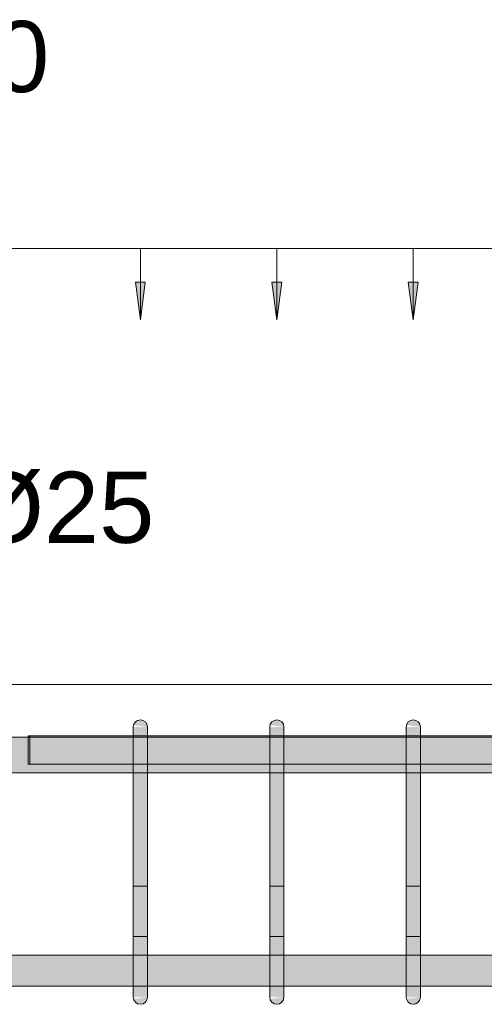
# Model space of a CAD drawing. Header units: millimetres. Extents: x 4307 to 42792, y 1610 to 10025.
# Tile 133 of 256: x 19467 to 19794, y 8695 to 9387. Entities that reach past the tile are written whole.
import ezdxf

# ---------------------------------------------------------------- set-up
doc = ezdxf.new("R2010")
doc.units = ezdxf.units.MM
for name, color, linetype, lineweight in [('A-ANNO-DIMS', 211, 'Continuous', 5), ('A-ANNO-DIMS-25', 211, 'Continuous', 5), ('S-BEAM', 12, 'Continuous', 9), ('S-RBAR', 171, 'Continuous', 5), ('S-RBAR-IDEN', 171, 'Continuous', 5)]:
    doc.layers.add(name, color=color, linetype=linetype, lineweight=lineweight)
doc.styles.add('Arial', font='arial.ttf', dxfattribs={"height": 50})
doc.styles.add('Arial_1', font='arial.ttf', dxfattribs={"height": 62.5})
doc.dimstyles.new('Výztuž_kusy__řezy_', dxfattribs={"dimscale": 304.8, "dimtxt": 0.18, "dimasz": 0, "dimexe": 0, "dimexo": 0.0625, "dimgap": 0.082021, "dimtad": 1, "dimdec": 0, "dimzin": 0, "dimdsep": 46, "dimtxsty": 'Arial_1', "dimblk1": 'NONE', "dimblk2": 'NONE', "dimsah": 1, "dimcen": 0.09, "dimazin": 0, "dimtfac": 1, "dimtdec": 4, "dimtix": 1, "dimtmove": 0, "dimatfit": 3, "dimfxl": 0.164042, "dimfxlon": 1, "dimtvp": 1, "dimtfill": 1, "dimtolj": 1, "dimtzin": 0, "dimarcsym": 2})

# ---------------------------------------------------------------- blocks, each defined once
blk = doc.blocks.new('DIMBLOCK143-V1')
at = {"layer": 'A-ANNO-DIMS-25'}
for points in [[(19455.94, 9176.43), (19459.4, 9202.72), (19452.48, 9202.72)], [(19551.95, 9176.43), (19555.41, 9202.72), (19548.49, 9202.72)]]:
    blk.add_hatch(color=256, dxfattribs=at).paths.add_polyline_path(points)
for p, q in [((19455.94, 9226.43), (19551.95, 9226.43)), ((19455.94, 9226.43), (19455.94, 9226.43)), ((19455.94, 9226.43), (19455.94, 9176.43)), ((19551.95, 9226.43), (19551.95, 9226.43)), ((19551.95, 9226.43), (19551.95, 9176.43)), ((19459.4, 9202.72), (19452.48, 9202.72)), ((19452.48, 9202.72), (19455.94, 9176.43)), ((19455.94, 9176.43), (19459.4, 9202.72)), ((19555.41, 9202.72), (19548.49, 9202.72)), ((19548.49, 9202.72), (19551.95, 9176.43)), ((19551.95, 9176.43), (19555.41, 9202.72))]:
    blk.add_line(p, q, dxfattribs=at)
blk = doc.blocks.new('_None')
blk = doc.blocks.new('DIMBLOCK144-V1')
at = {"layer": 'A-ANNO-DIMS-25'}
for points in [[(19551.95, 9176.43), (19555.41, 9202.72), (19548.49, 9202.72)], [(19647.97, 9176.43), (19651.43, 9202.72), (19644.51, 9202.72)]]:
    blk.add_hatch(color=256, dxfattribs=at).paths.add_polyline_path(points)
for p, q in [((19551.95, 9226.43), (19647.97, 9226.43)), ((19551.95, 9226.43), (19551.95, 9226.43)), ((19551.95, 9226.43), (19551.95, 9176.43)), ((19647.97, 9226.43), (19647.97, 9226.43)), ((19647.97, 9226.43), (19647.97, 9176.43)), ((19555.41, 9202.72), (19548.49, 9202.72)), ((19548.49, 9202.72), (19551.95, 9176.43)), ((19551.95, 9176.43), (19555.41, 9202.72)), ((19651.43, 9202.72), (19644.51, 9202.72)), ((19644.51, 9202.72), (19647.97, 9176.43)), ((19647.97, 9176.43), (19651.43, 9202.72))]:
    blk.add_line(p, q, dxfattribs=at)
blk = doc.blocks.new('DIMBLOCK145-V1')
at = {"layer": 'A-ANNO-DIMS-25'}
for points in [[(19647.97, 9176.43), (19651.43, 9202.72), (19644.51, 9202.72)], [(19743.98, 9176.43), (19747.45, 9202.72), (19740.52, 9202.72)]]:
    blk.add_hatch(color=256, dxfattribs=at).paths.add_polyline_path(points)
for p, q in [((19647.97, 9226.43), (19743.98, 9226.43)), ((19647.97, 9226.43), (19647.97, 9226.43)), ((19647.97, 9226.43), (19647.97, 9176.43)), ((19743.98, 9226.43), (19743.98, 9226.43)), ((19743.98, 9226.43), (19743.98, 9176.43)), ((19651.43, 9202.72), (19644.51, 9202.72)), ((19644.51, 9202.72), (19647.97, 9176.43)), ((19647.97, 9176.43), (19651.43, 9202.72)), ((19747.45, 9202.72), (19740.52, 9202.72)), ((19740.52, 9202.72), (19743.98, 9176.43)), ((19743.98, 9176.43), (19747.45, 9202.72))]:
    blk.add_line(p, q, dxfattribs=at)
blk = doc.blocks.new('DIMBLOCK146-V1')
at = {"layer": 'A-ANNO-DIMS-25'}
for points in [[(19743.98, 9176.43), (19747.45, 9202.72), (19740.52, 9202.72)], [(19840, 9176.43), (19843.46, 9202.72), (19836.54, 9202.72)]]:
    blk.add_hatch(color=256, dxfattribs=at).paths.add_polyline_path(points)
for p, q in [((19743.98, 9226.43), (19840, 9226.43)), ((19743.98, 9226.43), (19743.98, 9226.43)), ((19743.98, 9226.43), (19743.98, 9176.43)), ((19840, 9226.43), (19840, 9226.43)), ((19840, 9226.43), (19840, 9176.43)), ((19747.45, 9202.72), (19740.52, 9202.72)), ((19740.52, 9202.72), (19743.98, 9176.43)), ((19743.98, 9176.43), (19747.45, 9202.72)), ((19843.46, 9202.72), (19836.54, 9202.72)), ((19836.54, 9202.72), (19840, 9176.43)), ((19840, 9176.43), (19843.46, 9202.72))]:
    blk.add_line(p, q, dxfattribs=at)
blk = doc.blocks.new('DIMBLOCK147-V1')
at = {"layer": 'A-ANNO-DIMS-25'}
for points in [[(18591.8, 9176.43), (18595.26, 9202.72), (18588.33, 9202.72)], [(18687.81, 9176.43), (18691.27, 9202.72), (18684.35, 9202.72)], [(18783.83, 9176.43), (18787.29, 9202.72), (18780.37, 9202.72)], [(18879.84, 9176.43), (18883.3, 9202.72), (18876.38, 9202.72)], [(18975.86, 9176.43), (18979.32, 9202.72), (18972.4, 9202.72)], [(19071.87, 9176.43), (19075.34, 9202.72), (19068.41, 9202.72)], [(19167.89, 9176.43), (19171.35, 9202.72), (19164.43, 9202.72)], [(19263.91, 9176.43), (19267.37, 9202.72), (19260.44, 9202.72)], [(19359.92, 9176.43), (19363.38, 9202.72), (19356.46, 9202.72)], [(19455.94, 9176.43), (19459.4, 9202.72), (19452.48, 9202.72)], [(19551.95, 9176.43), (19555.41, 9202.72), (19548.49, 9202.72)], [(19647.97, 9176.43), (19651.43, 9202.72), (19644.51, 9202.72)], [(19743.98, 9176.43), (19747.45, 9202.72), (19740.52, 9202.72)], [(19840, 9176.43), (19843.46, 9202.72), (19836.54, 9202.72)]]:
    blk.add_hatch(color=256, dxfattribs=at).paths.add_polyline_path(points)
for p, q in [((18591.8, 9226.43), (19840, 9226.43)), ((18591.8, 9226.43), (18687.81, 9226.43)), ((18591.8, 9226.43), (18591.8, 9226.43)), ((18591.8, 9226.43), (18591.8, 9176.43)), ((18687.81, 9226.43), (18783.83, 9226.43)), ((18687.81, 9226.43), (18687.81, 9226.43)), ((18687.81, 9226.43), (18687.81, 9176.43)), ((18783.83, 9226.43), (18879.84, 9226.43)), ((18783.83, 9226.43), (18783.83, 9226.43)), ((18783.83, 9226.43), (18783.83, 9176.43)), ((18879.84, 9226.43), (18975.86, 9226.43)), ((18879.84, 9226.43), (18879.84, 9226.43)), ((18879.84, 9226.43), (18879.84, 9176.43)), ((18975.86, 9226.43), (19071.87, 9226.43)), ((18975.86, 9226.43), (18975.86, 9226.43)), ((18975.86, 9226.43), (18975.86, 9176.43)), ((19071.87, 9226.43), (19167.89, 9226.43)), ((19071.87, 9226.43), (19071.87, 9226.43)), ((19071.87, 9226.43), (19071.87, 9176.43)), ((19167.89, 9226.43), (19263.91, 9226.43)), ((19167.89, 9226.43), (19167.89, 9226.43)), ((19167.89, 9226.43), (19167.89, 9176.43)), ((19263.91, 9226.43), (19359.92, 9226.43)), ((19263.91, 9226.43), (19263.91, 9226.43)), ((19263.91, 9226.43), (19263.91, 9176.43)), ((19359.92, 9226.43), (19455.94, 9226.43)), ((19359.92, 9226.43), (19359.92, 9226.43)), ((19359.92, 9226.43), (19359.92, 9176.43)), ((19455.94, 9226.43), (19551.95, 9226.43)), ((19455.94, 9226.43), (19455.94, 9226.43)), ((19455.94, 9226.43), (19455.94, 9176.43)), ((19551.95, 9226.43), (19647.97, 9226.43)), ((19551.95, 9226.43), (19551.95, 9226.43)), ((19551.95, 9226.43), (19551.95, 9176.43)), ((19647.97, 9226.43), (19743.98, 9226.43)), ((19647.97, 9226.43), (19647.97, 9226.43)), ((19647.97, 9226.43), (19647.97, 9176.43)), ((19743.98, 9226.43), (19840, 9226.43)), ((19743.98, 9226.43), (19743.98, 9226.43)), ((19743.98, 9226.43), (19743.98, 9176.43)), ((19840, 9226.43), (19840, 9226.43)), ((19840, 9226.43), (19840, 9176.43)), ((18595.26, 9202.72), (18588.33, 9202.72)), ((18588.33, 9202.72), (18591.8, 9176.43)), ((18591.8, 9176.43), (18595.26, 9202.72)), ((18691.27, 9202.72), (18684.35, 9202.72)), ((18684.35, 9202.72), (18687.81, 9176.43)), ((18687.81, 9176.43), (18691.27, 9202.72)), ((18787.29, 9202.72), (18780.37, 9202.72)), ((18780.37, 9202.72), (18783.83, 9176.43)), ((18783.83, 9176.43), (18787.29, 9202.72)), ((18883.3, 9202.72), (18876.38, 9202.72)), ((18876.38, 9202.72), (18879.84, 9176.43)), ((18879.84, 9176.43), (18883.3, 9202.72)), ((18979.32, 9202.72), (18972.4, 9202.72)), ((18972.4, 9202.72), (18975.86, 9176.43)), ((18975.86, 9176.43), (18979.32, 9202.72)), ((19075.34, 9202.72), (19068.41, 9202.72)), ((19068.41, 9202.72), (19071.87, 9176.43)), ((19071.87, 9176.43), (19075.34, 9202.72)), ((19171.35, 9202.72), (19164.43, 9202.72)), ((19164.43, 9202.72), (19167.89, 9176.43)), ((19167.89, 9176.43), (19171.35, 9202.72)), ((19267.37, 9202.72), (19260.44, 9202.72)), ((19260.44, 9202.72), (19263.91, 9176.43)), ((19263.91, 9176.43), (19267.37, 9202.72)), ((19363.38, 9202.72), (19356.46, 9202.72)), ((19356.46, 9202.72), (19359.92, 9176.43)), ((19359.92, 9176.43), (19363.38, 9202.72)), ((19459.4, 9202.72), (19452.48, 9202.72)), ((19452.48, 9202.72), (19455.94, 9176.43)), ((19455.94, 9176.43), (19459.4, 9202.72)), ((19555.41, 9202.72), (19548.49, 9202.72)), ((19548.49, 9202.72), (19551.95, 9176.43)), ((19551.95, 9176.43), (19555.41, 9202.72)), ((19651.43, 9202.72), (19644.51, 9202.72)), ((19644.51, 9202.72), (19647.97, 9176.43)), ((19647.97, 9176.43), (19651.43, 9202.72)), ((19747.45, 9202.72), (19740.52, 9202.72)), ((19740.52, 9202.72), (19743.98, 9176.43)), ((19743.98, 9176.43), (19747.45, 9202.72)), ((19843.46, 9202.72), (19836.54, 9202.72)), ((19836.54, 9202.72), (19840, 9176.43)), ((19840, 9176.43), (19843.46, 9202.72))]:
    blk.add_line(p, q, dxfattribs=at)

msp = doc.modelspace()

# ---------------------------------------------------------------- hatches: boundary and pattern name
at = {"layer": 'S-RBAR'}
for points in [[(19556.95, 8890), (19556.78, 8891.29), (19556.28, 8892.5), (19555.49, 8893.54), (19554.45, 8894.33), (19553.25, 8894.83), (19551.95, 8895), (19550.66, 8894.83), (19549.45, 8894.33), (19548.42, 8893.54), (19547.62, 8892.5), (19547.12, 8891.29), (19556.78, 8890.02)], [(19652.97, 8890), (19652.8, 8891.29), (19652.3, 8892.5), (19651.5, 8893.54), (19650.47, 8894.33), (19649.26, 8894.83), (19647.97, 8895), (19646.67, 8894.83), (19645.47, 8894.33), (19644.43, 8893.54), (19643.64, 8892.5), (19643.14, 8891.29), (19652.8, 8890.02)], [(19748.98, 8890), (19748.81, 8891.29), (19748.31, 8892.5), (19747.52, 8893.54), (19746.48, 8894.33), (19745.28, 8894.83), (19743.98, 8895), (19742.69, 8894.83), (19741.48, 8894.33), (19740.45, 8893.54), (19739.65, 8892.5), (19739.15, 8891.29), (19748.81, 8890.02)], [(19474.05, 8882.8), (19474.05, 8883.8), (19473.05, 8883.8), (19473.05, 8882.8)], [(19556.95, 8865), (19556.95, 8890), (19546.95, 8890), (19546.95, 8865)], [(19652.97, 8865), (19652.97, 8890), (19642.97, 8890), (19642.97, 8865)], [(19748.98, 8865), (19748.98, 8890), (19738.98, 8890), (19738.98, 8865)], [(19546.95, 8725), (19556.95, 8725), (19556.95, 8865), (19546.95, 8865), (19546.95, 8825.98)], [(19642.97, 8725), (19652.97, 8725), (19652.97, 8865), (19642.97, 8865), (19642.97, 8825.98)], [(19738.98, 8725), (19748.98, 8725), (19748.98, 8865), (19738.98, 8865), (19738.98, 8825.98)], [(19551.95, 8695), (19553.25, 8695.17), (19554.45, 8695.67), (19555.49, 8696.46), (19556.28, 8697.5), (19556.78, 8698.71), (19556.78, 8699.98), (19547.12, 8698.71), (19547.62, 8697.5), (19548.42, 8696.46), (19549.45, 8695.67), (19550.66, 8695.17)], [(19647.97, 8695), (19649.26, 8695.17), (19650.47, 8695.67), (19651.5, 8696.46), (19652.3, 8697.5), (19652.8, 8698.71), (19652.8, 8699.98), (19643.14, 8698.71), (19643.64, 8697.5), (19644.43, 8696.46), (19645.47, 8695.67), (19646.67, 8695.17)], [(19743.98, 8695), (19745.28, 8695.17), (19746.48, 8695.67), (19747.52, 8696.46), (19748.31, 8697.5), (19748.81, 8698.71), (19748.81, 8699.98), (19739.15, 8698.71), (19739.65, 8697.5), (19740.45, 8696.46), (19741.48, 8695.67), (19742.69, 8695.17)]]:
    msp.add_hatch(color=7, dxfattribs=at).paths.add_polyline_path(points)
h = msp.add_hatch(color=7, dxfattribs=at)
h.paths.add_polyline_path([(19798.98, 8882.8), (19835, 8882.8), (19835, 8883.8), (19748.98, 8883.8), (19748.98, 8882.8)])
h.paths.add_polyline_path([(19556.95, 8882.8), (19642.97, 8882.8), (19642.97, 8883.8), (19556.95, 8883.8)])
h.paths.add_polyline_path([(20085, 8882.8), (20085, 8883.8), (20045, 8883.8), (20045, 8882.8), (20073.85, 8882.8)])
h.paths.add_polyline_path([(19484.85, 8882.8), (19546.95, 8882.8), (19546.95, 8883.8), (19474.05, 8883.8), (19474.05, 8882.8)])
h.paths.add_polyline_path([(20035, 8882.8), (20035, 8883.8), (19995, 8883.8), (19995, 8882.8), (20034.58, 8882.8)])
h.paths.add_polyline_path([(19652.97, 8882.8), (19738.98, 8882.8), (19738.98, 8883.8), (19652.97, 8883.8)])
h.paths.add_polyline_path([(19985, 8882.8), (19985, 8883.8), (19945, 8883.8), (19945, 8882.8), (19956.05, 8882.8)])
h.paths.add_polyline_path([(19935, 8882.8), (19935, 8883.8), (19845, 8883.8), (19845, 8882.8), (19877.51, 8882.8)])
h = msp.add_hatch(color=7, dxfattribs=at)
h.paths.add_polyline_path([(20245, 8857.8), (20285, 8857.8), (20285, 8882.8), (20245, 8882.8), (20245, 8865)])
h.paths.add_polyline_path([(17757.12, 8857.8), (17848.61, 8857.8), (17848.61, 8882.8), (17685, 8882.8), (17685, 8857.8)])
h.paths.add_polyline_path([(17858.61, 8857.8), (18037.69, 8857.8), (18037.69, 8882.8), (17858.61, 8882.8), (17858.61, 8865)])
h.paths.add_polyline_path([(22355.4, 8857.8), (22355.4, 8882.8), (22182.9, 8882.8), (22182.9, 8857.8), (22312.04, 8857.8)])
h.paths.add_polyline_path([(18047.69, 8857.8), (18226.77, 8857.8), (18226.77, 8882.8), (18047.69, 8882.8), (18047.69, 8865)])
h.paths.add_polyline_path([(18236.77, 8857.8), (18415.85, 8857.8), (18415.85, 8882.8), (18236.77, 8882.8), (18236.77, 8865)])
h.paths.add_polyline_path([(18425.85, 8857.8), (18586.8, 8857.8), (18586.8, 8882.8), (18425.85, 8882.8), (18425.85, 8865)])
h.paths.add_polyline_path([(18596.8, 8857.8), (18682.81, 8857.8), (18682.81, 8882.8), (18596.8, 8882.8), (18596.8, 8865)])
h.paths.add_polyline_path([(22172.9, 8857.8), (22172.9, 8882.8), (22000.4, 8882.8), (22000.4, 8857.8), (22154.97, 8857.8)])
h.paths.add_polyline_path([(18692.81, 8857.8), (18778.83, 8857.8), (18778.83, 8882.8), (18692.81, 8882.8), (18692.81, 8865)])
h.paths.add_polyline_path([(18788.83, 8857.8), (18874.84, 8857.8), (18874.84, 8882.8), (18788.83, 8882.8), (18788.83, 8865)])
h.paths.add_polyline_path([(18884.84, 8857.8), (18970.86, 8857.8), (18970.86, 8882.8), (18884.84, 8882.8), (18884.84, 8865)])
h.paths.add_polyline_path([(18980.86, 8857.8), (19066.87, 8857.8), (19066.87, 8882.8), (18980.86, 8882.8), (18980.86, 8865)])
h.paths.add_polyline_path([(19076.87, 8857.8), (19162.89, 8857.8), (19162.89, 8882.8), (19076.87, 8882.8), (19076.87, 8865)])
h.paths.add_polyline_path([(21990.4, 8857.8), (21990.4, 8882.8), (21817.9, 8882.8), (21817.9, 8857.8), (21919.37, 8857.8)])
h.paths.add_polyline_path([(19172.89, 8857.8), (19258.91, 8857.8), (19258.91, 8882.8), (19172.89, 8882.8), (19172.89, 8865)])
h.paths.add_polyline_path([(19268.91, 8857.8), (19354.92, 8857.8), (19354.92, 8882.8), (19268.91, 8882.8), (19268.91, 8865)])
h.paths.add_polyline_path([(19364.92, 8857.8), (19450.94, 8857.8), (19450.94, 8882.8), (19364.92, 8882.8), (19364.92, 8865)])
h.paths.add_polyline_path([(19460.94, 8857.8), (19546.95, 8857.8), (19546.95, 8882.8), (19460.94, 8882.8), (19460.94, 8865)])
h.paths.add_polyline_path([(19556.95, 8857.8), (19642.97, 8857.8), (19642.97, 8882.8), (19556.95, 8882.8), (19556.95, 8865)])
h.paths.add_polyline_path([(21807.9, 8857.8), (21807.9, 8882.8), (21658.58, 8882.8), (21658.58, 8857.8), (21762.31, 8857.8)])
h.paths.add_polyline_path([(19652.97, 8857.8), (19738.98, 8857.8), (19738.98, 8882.8), (19652.97, 8882.8), (19652.97, 8865)])
h.paths.add_polyline_path([(19748.98, 8857.8), (19835, 8857.8), (19835, 8882.8), (19748.98, 8882.8), (19748.98, 8865)])
h.paths.add_polyline_path([(19845, 8857.8), (19935, 8857.8), (19935, 8882.8), (19845, 8882.8), (19845, 8865)])
h.paths.add_polyline_path([(19945, 8857.8), (19985, 8857.8), (19985, 8882.8), (19945, 8882.8), (19945, 8865)])
h.paths.add_polyline_path([(19995, 8857.8), (20035, 8857.8), (20035, 8882.8), (19995, 8882.8), (19995, 8865)])
h.paths.add_polyline_path([(21648.58, 8857.8), (21648.58, 8882.8), (21562.63, 8882.8), (21562.63, 8857.8), (21605.24, 8857.8)])
h.paths.add_polyline_path([(20095, 8857.8), (20135, 8857.8), (20135, 8882.8), (20095, 8882.8), (20095, 8865)])
h.paths.add_polyline_path([(20045, 8857.8), (20085, 8857.8), (20085, 8882.8), (20045, 8882.8), (20045, 8865)])
h.paths.add_polyline_path([(20145, 8857.8), (20185, 8857.8), (20185, 8882.8), (20145, 8882.8), (20145, 8865)])
h.paths.add_polyline_path([(20195, 8857.8), (20235, 8857.8), (20235, 8882.8), (20195, 8882.8), (20195, 8865)])
h.paths.add_polyline_path([(21552.63, 8857.8), (21552.63, 8882.8), (21466.67, 8882.8), (21466.67, 8857.8), (21526.71, 8857.8)])
h.paths.add_polyline_path([(20345, 8857.8), (20385, 8857.8), (20385, 8882.8), (20345, 8882.8), (20345, 8865)])
h.paths.add_polyline_path([(20295, 8857.8), (20335, 8857.8), (20335, 8882.8), (20295, 8882.8), (20295, 8865)])
h.paths.add_polyline_path([(20395, 8857.8), (20435, 8857.8), (20435, 8882.8), (20395, 8882.8), (20395, 8865)])
h.paths.add_polyline_path([(21456.67, 8857.8), (21456.67, 8882.8), (21370.72, 8882.8), (21370.72, 8857.8), (21448.17, 8857.8)])
h.paths.add_polyline_path([(20495, 8857.8), (20535, 8857.8), (20535, 8882.8), (20495, 8882.8), (20495, 8865)])
h.paths.add_polyline_path([(20445, 8857.8), (20485, 8857.8), (20485, 8882.8), (20445, 8882.8), (20445, 8865)])
h.paths.add_polyline_path([(20545, 8857.8), (20585, 8857.8), (20585, 8882.8), (20545, 8882.8), (20545, 8865)])
h.paths.add_polyline_path([(20645, 8857.8), (20685, 8857.8), (20685, 8882.8), (20645, 8882.8), (20645, 8865)])
h.paths.add_polyline_path([(20595, 8857.8), (20635, 8857.8), (20635, 8882.8), (20595, 8882.8), (20595, 8865)])
h.paths.add_polyline_path([(20695, 8857.8), (20785, 8857.8), (20785, 8882.8), (20695, 8882.8), (20695, 8865)])
h.paths.add_polyline_path([(20795, 8857.8), (20880.95, 8857.8), (20880.95, 8882.8), (20795, 8882.8), (20795, 8865)])
h.paths.add_polyline_path([(21360.72, 8857.8), (21360.72, 8882.8), (21274.77, 8882.8), (21274.77, 8857.8), (21291.11, 8857.8)])
h.paths.add_polyline_path([(20890.95, 8857.8), (20976.91, 8857.8), (20976.91, 8882.8), (20890.95, 8882.8), (20890.95, 8865)])
h.paths.add_polyline_path([(20986.91, 8857.8), (21072.86, 8857.8), (21072.86, 8882.8), (20986.91, 8882.8), (20986.91, 8865)])
h.paths.add_polyline_path([(21082.86, 8857.8), (21168.81, 8857.8), (21168.81, 8882.8), (21082.86, 8882.8), (21082.86, 8865)])
h.paths.add_polyline_path([(21178.81, 8857.8), (21264.77, 8857.8), (21264.77, 8882.8), (21178.81, 8882.8), (21178.81, 8865)])
h = msp.add_hatch(color=7, dxfattribs=at)
h.paths.add_polyline_path([(17659.53, 8707.64), (17659.53, 8729.64), (17480.45, 8729.64), (17480.45, 8707.64), (17639.32, 8707.64)])
h.paths.add_polyline_path([(16743.2, 8707.64), (16903.2, 8707.92), (16903.2, 8729.64), (16743.2, 8729.64), (16743.2, 8707.92)])
h.paths.add_polyline_path([(16733.2, 8707.64), (16733.2, 8729.64), (16647.19, 8729.64), (16647.19, 8707.64), (16696.92, 8707.64)])
h.paths.add_polyline_path([(15045, 8707.64), (15085, 8707.92), (15085, 8729.64), (15045, 8729.64), (15045, 8707.92)])
h.paths.add_polyline_path([(16913.2, 8707.64), (17092.29, 8707.92), (17092.29, 8729.64), (16913.2, 8729.64), (16913.2, 8707.92)])
h.paths.add_polyline_path([(16637.19, 8707.64), (16637.19, 8729.64), (16551.17, 8729.64), (16551.17, 8707.64), (16618.39, 8707.64)])
h.paths.add_polyline_path([(20285, 8707.64), (20285, 8729.64), (20245, 8729.64), (20245, 8707.64), (20270.18, 8707.64)])
h.paths.add_polyline_path([(17102.29, 8707.64), (17281.37, 8707.92), (17281.37, 8729.64), (17102.29, 8729.64), (17102.29, 8707.92)])
h.paths.add_polyline_path([(16541.17, 8707.64), (16541.17, 8729.64), (16455.16, 8729.64), (16455.16, 8707.64), (16539.86, 8707.64)])
h.paths.add_polyline_path([(20302.3, 8707.64), (20302.3, 8729.64), (20295, 8729.64), (20295, 8707.64)])
h.paths.add_polyline_path([(17291.37, 8707.64), (17470.45, 8707.92), (17470.45, 8729.64), (17291.37, 8729.64), (17291.37, 8707.92)])
h.paths.add_polyline_path([(15027.7, 8707.64), (15035, 8707.92), (15035, 8729.64), (15027.7, 8729.64), (15027.7, 8707.92)])
h.paths.add_polyline_path([(16445.16, 8707.64), (16445.16, 8729.64), (16359.14, 8729.64), (16359.14, 8707.64), (16422.06, 8707.64)])
h.paths.add_polyline_path([(17669.53, 8707.64), (17848.61, 8707.92), (17848.61, 8729.64), (17669.53, 8729.64), (17669.53, 8707.92)])
h.paths.add_polyline_path([(16349.14, 8707.64), (16349.14, 8729.64), (16263.13, 8729.64), (16263.13, 8707.64), (16343.52, 8707.64)])
h.paths.add_polyline_path([(15095, 8707.64), (15135, 8707.92), (15135, 8729.64), (15095, 8729.64), (15095, 8707.92)])
h.paths.add_polyline_path([(17858.61, 8707.64), (18037.69, 8707.92), (18037.69, 8729.64), (17858.61, 8729.64), (17858.61, 8707.92)])
h.paths.add_polyline_path([(15145, 8707.64), (15185, 8707.92), (15185, 8729.64), (15145, 8729.64), (15145, 8707.92)])
h.paths.add_polyline_path([(18047.69, 8707.64), (18226.77, 8707.92), (18226.77, 8729.64), (18047.69, 8729.64), (18047.69, 8707.92)])
h.paths.add_polyline_path([(20235, 8707.64), (20235, 8729.64), (20195, 8729.64), (20195, 8707.64), (20230.91, 8707.64)])
h.paths.add_polyline_path([(16253.13, 8707.64), (16253.13, 8729.64), (16167.11, 8729.64), (16167.11, 8707.64), (16225.72, 8707.64)])
h.paths.add_polyline_path([(16157.11, 8707.64), (16157.11, 8729.64), (16071.09, 8729.64), (16071.09, 8707.64), (16147.19, 8707.64)])
h.paths.add_polyline_path([(18236.77, 8707.64), (18415.85, 8707.92), (18415.85, 8729.64), (18236.77, 8729.64), (18236.77, 8707.92)])
h.paths.add_polyline_path([(18425.85, 8707.64), (18586.8, 8707.92), (18586.8, 8729.64), (18425.85, 8729.64), (18425.85, 8707.92)])
h.paths.add_polyline_path([(20185, 8707.64), (20185, 8729.64), (20145, 8729.64), (20145, 8707.64), (20152.38, 8707.64)])
h.paths.add_polyline_path([(18596.8, 8707.64), (18682.81, 8707.92), (18682.81, 8729.64), (18596.8, 8729.64), (18596.8, 8707.92)])
h.paths.add_polyline_path([(20135, 8707.64), (20135, 8729.64), (20095, 8729.64), (20095, 8707.64), (20113.11, 8707.64)])
h.paths.add_polyline_path([(18692.81, 8707.64), (18778.83, 8707.92), (18778.83, 8729.64), (18692.81, 8729.64), (18692.81, 8707.92)])
h.paths.add_polyline_path([(16061.09, 8707.64), (16061.09, 8729.64), (15975.08, 8729.64), (15975.08, 8707.64), (16029.39, 8707.64)])
h.paths.add_polyline_path([(15965.08, 8707.64), (15965.08, 8729.64), (15879.06, 8729.64), (15879.06, 8707.64), (15950.86, 8707.64)])
h.paths.add_polyline_path([(18788.83, 8707.64), (18874.84, 8707.92), (18874.84, 8729.64), (18788.83, 8729.64), (18788.83, 8707.92)])
h.paths.add_polyline_path([(18884.84, 8707.64), (18970.86, 8707.92), (18970.86, 8729.64), (18884.84, 8729.64), (18884.84, 8707.92)])
h.paths.add_polyline_path([(15195, 8707.64), (15235, 8707.92), (15235, 8729.64), (15195, 8729.64), (15195, 8707.92)])
h.paths.add_polyline_path([(18980.86, 8707.64), (19066.87, 8707.92), (19066.87, 8729.64), (18980.86, 8729.64), (18980.86, 8707.92)])
h.paths.add_polyline_path([(15869.06, 8707.64), (15869.06, 8729.64), (15783.05, 8729.64), (15783.05, 8707.64), (15833.06, 8707.64)])
h.paths.add_polyline_path([(15773.05, 8707.64), (15773.05, 8729.64), (15687.03, 8729.64), (15687.03, 8707.64), (15754.52, 8707.64)])
h.paths.add_polyline_path([(19076.87, 8707.64), (19162.89, 8707.92), (19162.89, 8729.64), (19076.87, 8729.64), (19076.87, 8707.92)])
h.paths.add_polyline_path([(20085, 8707.64), (20085, 8729.64), (20045, 8729.64), (20045, 8707.64), (20073.85, 8707.64)])
h.paths.add_polyline_path([(15677.03, 8707.64), (15677.03, 8729.64), (15591.02, 8729.64), (15591.02, 8707.64), (15675.99, 8707.64)])
h.paths.add_polyline_path([(19172.89, 8707.64), (19258.91, 8707.92), (19258.91, 8729.64), (19172.89, 8729.64), (19172.89, 8707.92)])
h.paths.add_polyline_path([(19268.91, 8707.64), (19354.92, 8707.92), (19354.92, 8729.64), (19268.91, 8729.64), (19268.91, 8707.92)])
h.paths.add_polyline_path([(20035, 8707.64), (20035, 8729.64), (19995, 8729.64), (19995, 8707.64), (20034.58, 8707.64)])
h.paths.add_polyline_path([(15581.02, 8707.64), (15581.02, 8729.64), (15495, 8729.64), (15495, 8707.64), (15558.19, 8707.64)])
h.paths.add_polyline_path([(19364.92, 8707.64), (19450.94, 8707.92), (19450.94, 8729.64), (19364.92, 8729.64), (19364.92, 8707.92)])
h.paths.add_polyline_path([(19460.94, 8707.64), (19546.95, 8707.92), (19546.95, 8729.64), (19460.94, 8729.64), (19460.94, 8707.92)])
h.paths.add_polyline_path([(19985, 8707.64), (19985, 8729.64), (19945, 8729.64), (19945, 8707.64), (19956.05, 8707.64)])
h.paths.add_polyline_path([(15485, 8707.64), (15485, 8729.64), (15395, 8729.64), (15395, 8707.64), (15479.66, 8707.64)])
h.paths.add_polyline_path([(19556.95, 8707.64), (19642.97, 8707.92), (19642.97, 8729.64), (19556.95, 8729.64), (19556.95, 8707.92)])
h.paths.add_polyline_path([(15385, 8707.64), (15385, 8729.64), (15345, 8729.64), (15345, 8707.64), (15361.86, 8707.64)])
h.paths.add_polyline_path([(19652.97, 8707.64), (19738.98, 8707.92), (19738.98, 8729.64), (19652.97, 8729.64), (19652.97, 8707.92)])
h.paths.add_polyline_path([(15245, 8707.64), (15285, 8707.92), (15285, 8729.64), (15245, 8729.64), (15245, 8707.92)])
h.paths.add_polyline_path([(19748.98, 8707.64), (19835, 8707.92), (19835, 8729.64), (19748.98, 8729.64), (19748.98, 8707.92)])
h.paths.add_polyline_path([(15295, 8707.64), (15335, 8707.92), (15335, 8729.64), (15295, 8729.64), (15295, 8707.92)])
h.paths.add_polyline_path([(19845, 8707.64), (19935, 8707.92), (19935, 8729.64), (19845, 8729.64), (19845, 8707.92)])
h = msp.add_hatch(color=7, dxfattribs=at)
h.paths.add_polyline_path([(19556.95, 8703.08), (19556.95, 8703.74), (19555.6, 8703.89), (19554.75, 8703.51)])
h.paths.add_polyline_path([(19551.46, 8705.53), (19549.78, 8707.49), (19546.95, 8707.92), (19546.95, 8706.75)])
h.paths.add_polyline_path([(19556.95, 8711.72), (19556.95, 8713.44), (19546.95, 8715.43), (19551.68, 8711.91)])
h.paths.add_polyline_path([(19554.92, 8724.03), (19556.95, 8724.24), (19556.95, 8725), (19546.95, 8725), (19546.95, 8724.03)])
h = msp.add_hatch(color=7, dxfattribs=at)
h.paths.add_polyline_path([(19556.95, 8700), (19556.95, 8703.08), (19554.75, 8703.51), (19555.6, 8703.89), (19556.95, 8703.74), (19556.95, 8711.72), (19552.42, 8711.99), (19546.95, 8715.43), (19546.95, 8708.15), (19549.93, 8707.32), (19551.46, 8705.53), (19546.95, 8706.75), (19547.12, 8700.99), (19549.04, 8700.85), (19553.25, 8700.4)])
h.paths.add_polyline_path([(19556.95, 8700), (19546.95, 8700.85), (19547.12, 8700), (19551.95, 8700)])
h.paths.add_polyline_path([(19556.95, 8713.44), (19556.95, 8724.24), (19554.92, 8724.03), (19546.95, 8724.03), (19546.95, 8715.43)])
h = msp.add_hatch(color=7, dxfattribs=at)
h.paths.add_polyline_path([(19652.97, 8703.08), (19652.97, 8703.74), (19651.61, 8703.89), (19650.77, 8703.51)])
h.paths.add_polyline_path([(19647.48, 8705.53), (19645.79, 8707.49), (19642.97, 8707.92), (19642.97, 8706.75)])
h.paths.add_polyline_path([(19652.97, 8711.72), (19652.97, 8713.44), (19642.97, 8715.43), (19647.69, 8711.91)])
h.paths.add_polyline_path([(19650.94, 8724.03), (19652.97, 8724.24), (19652.97, 8725), (19642.97, 8725), (19642.97, 8724.03)])
h = msp.add_hatch(color=7, dxfattribs=at)
h.paths.add_polyline_path([(19642.97, 8715.43), (19652.97, 8713.44), (19652.97, 8724.24), (19650.94, 8724.03), (19642.97, 8724.03), (19642.97, 8719.69)])
h.paths.add_polyline_path([(19652.97, 8700), (19652.97, 8703.08), (19650.77, 8703.51), (19651.61, 8703.89), (19652.97, 8703.74), (19652.97, 8711.72), (19648.44, 8711.99), (19642.97, 8715.43), (19642.97, 8708.15), (19645.94, 8707.32), (19647.48, 8705.53), (19642.97, 8706.75), (19643.14, 8700.99), (19645.06, 8700.85), (19649.26, 8700.4)])
h.paths.add_polyline_path([(19652.97, 8700), (19642.97, 8700.85), (19643.14, 8700), (19647.97, 8700)])
h = msp.add_hatch(color=7, dxfattribs=at)
h.paths.add_polyline_path([(19748.98, 8703.08), (19748.98, 8703.74), (19747.63, 8703.89), (19746.78, 8703.51)])
h.paths.add_polyline_path([(19743.49, 8705.53), (19741.81, 8707.49), (19738.98, 8707.92), (19738.98, 8706.75)])
h.paths.add_polyline_path([(19748.98, 8711.72), (19748.98, 8713.44), (19738.98, 8715.43), (19743.71, 8711.91)])
h.paths.add_polyline_path([(19746.96, 8724.03), (19748.98, 8724.24), (19748.98, 8725), (19738.98, 8725), (19738.98, 8724.03)])
h = msp.add_hatch(color=7, dxfattribs=at)
h.paths.add_polyline_path([(19748.98, 8700), (19748.98, 8703.08), (19746.78, 8703.51), (19747.63, 8703.89), (19748.98, 8703.74), (19748.98, 8711.72), (19744.45, 8711.99), (19738.98, 8715.43), (19738.98, 8708.15), (19741.96, 8707.32), (19743.49, 8705.53), (19738.98, 8706.75), (19739.15, 8700.99), (19741.07, 8700.85), (19745.28, 8700.4)])
h.paths.add_polyline_path([(19748.98, 8700), (19738.98, 8700.85), (19739.15, 8700), (19743.98, 8700)])
h.paths.add_polyline_path([(19748.98, 8713.44), (19748.98, 8724.24), (19746.96, 8724.03), (19738.98, 8724.03), (19738.98, 8715.43)])

# ---------------------------------------------------------------- linework, layer by layer
at = {"layer": 'S-BEAM'}
msp.add_line((15190, 8920), (20140, 8920), dxfattribs=at)
msp.add_line((15190, 8920), (20140, 8920), dxfattribs=at)
at = {"layer": 'S-RBAR'}
for p, q in [((20094.05, 8883.8), (19473.05, 8883.8)), ((19473.05, 8883.8), (19473.05, 8863.8)), ((20094.05, 8883.8), (19474.05, 8883.8)), ((19474.05, 8883.8), (19474.05, 8863.8)), ((19546.95, 8865), (19546.95, 8890)), ((19546.95, 8865), (19546.95, 8890)), ((19556.95, 8865), (19556.95, 8890)), ((19556.95, 8865), (19556.95, 8890)), ((19642.97, 8865), (19642.97, 8890)), ((19642.97, 8865), (19642.97, 8890)), ((19652.97, 8865), (19652.97, 8890)), ((19652.97, 8865), (19652.97, 8890)), ((19738.98, 8865), (19738.98, 8890)), ((19738.98, 8865), (19738.98, 8890)), ((19748.98, 8865), (19748.98, 8890)), ((19748.98, 8865), (19748.98, 8890)), ((17685, 8882.8), (22360, 8882.8)), ((17685, 8882.8), (22360, 8882.8)), ((17685, 8882.8), (22360, 8882.8)), ((20094.05, 8863.8), (19473.05, 8863.8)), ((20094.05, 8863.8), (19474.05, 8863.8)), ((19546.95, 8725), (19546.95, 8865)), ((19546.95, 8865), (19546.95, 8725)), ((19556.95, 8725), (19556.95, 8865)), ((19556.95, 8865), (19556.95, 8725)), ((19642.97, 8725), (19642.97, 8865)), ((19642.97, 8865), (19642.97, 8725)), ((19652.97, 8725), (19652.97, 8865)), ((19652.97, 8865), (19652.97, 8725)), ((19738.98, 8725), (19738.98, 8865)), ((19738.98, 8865), (19738.98, 8725)), ((19748.98, 8725), (19748.98, 8865)), ((19748.98, 8865), (19748.98, 8725)), ((17685, 8857.8), (22360, 8857.8)), ((17685, 8857.8), (22360, 8857.8)), ((17685, 8857.8), (22360, 8857.8)), ((19546.95, 8778.03), (19546.95, 8742.68)), ((19546.95, 8778.03), (19556.95, 8778.03)), ((19556.95, 8778.03), (19556.95, 8742.68)), ((19642.97, 8778.03), (19642.97, 8742.68)), ((19642.97, 8778.03), (19652.97, 8778.03)), ((19652.97, 8778.03), (19652.97, 8742.68)), ((19738.98, 8778.03), (19738.98, 8742.68)), ((19738.98, 8778.03), (19748.98, 8778.03)), ((19748.98, 8778.03), (19748.98, 8742.68)), ((19546.95, 8700), (19546.95, 8742.68)), ((19556.95, 8742.68), (19546.95, 8742.68)), ((19546.95, 8707.32), (19546.95, 8742.68)), ((19556.95, 8700), (19556.95, 8742.68)), ((19556.95, 8707.32), (19556.95, 8742.68)), ((19642.97, 8700), (19642.97, 8742.68)), ((19652.97, 8742.68), (19642.97, 8742.68)), ((19642.97, 8707.32), (19642.97, 8742.68)), ((19652.97, 8700), (19652.97, 8742.68)), ((19652.97, 8707.32), (19652.97, 8742.68)), ((19738.98, 8700), (19738.98, 8742.68)), ((19748.98, 8742.68), (19738.98, 8742.68)), ((19738.98, 8707.32), (19738.98, 8742.68)), ((19748.98, 8700), (19748.98, 8742.68)), ((19748.98, 8707.32), (19748.98, 8742.68)), ((20302.3, 8729.64), (15027.7, 8729.64)), ((20302.3, 8729.64), (15027.7, 8729.64)), ((20302.3, 8729.64), (15027.7, 8729.64)), ((19546.95, 8700), (19546.95, 8725)), ((19546.95, 8707.32), (19546.95, 8725)), ((19556.95, 8700), (19556.95, 8725)), ((19556.95, 8700), (19556.95, 8725)), ((19642.97, 8700), (19642.97, 8725)), ((19642.97, 8707.32), (19642.97, 8725)), ((19652.97, 8700), (19652.97, 8725)), ((19652.97, 8700), (19652.97, 8725)), ((19738.98, 8700), (19738.98, 8725)), ((19738.98, 8707.32), (19738.98, 8725)), ((19748.98, 8700), (19748.98, 8725)), ((19748.98, 8700), (19748.98, 8725)), ((20302.3, 8707.64), (15027.7, 8707.64)), ((20302.3, 8707.64), (15027.7, 8707.64)), ((20302.3, 8707.64), (15027.7, 8707.64)), ((19546.95, 8700.85), (19546.95, 8707.32)), ((19546.95, 8700.85), (19546.95, 8707.32)), ((19556.95, 8700), (19556.95, 8707.32)), ((19642.97, 8700.85), (19642.97, 8707.32)), ((19642.97, 8700.85), (19642.97, 8707.32)), ((19652.97, 8700), (19652.97, 8707.32)), ((19738.98, 8700.85), (19738.98, 8707.32)), ((19738.98, 8700.85), (19738.98, 8707.32)), ((19748.98, 8700), (19748.98, 8707.32))]:
    msp.add_line(p, q, dxfattribs=at)
for centre, start, end in [((19551.95, 8890), 0, 180), ((19551.95, 8890), 0, 180), ((19647.97, 8890), 0, 180), ((19647.97, 8890), 0, 180), ((19743.98, 8890), 0, 180), ((19743.98, 8890), 0, 180), ((19551.95, 8700), 180, 0), ((19551.95, 8700), 180, 0), ((19551.95, 8700), 180, 0), ((19647.97, 8700), 180, 0), ((19647.97, 8700), 180, 0), ((19647.97, 8700), 180, 0), ((19743.98, 8700), 180, 0), ((19743.98, 8700), 180, 0), ((19743.98, 8700), 180, 0)]:
    msp.add_arc(centre, 5, start, end, dxfattribs=at)

# ---------------------------------------------------------------- texts
at = {"layer": 'S-RBAR-IDEN', "char_height": 50, "attachment_point": 1, "style": 'Arial', "bg_fill": 3, "box_fill_scale": 1.25, "bg_fill_color": 256, "bg_fill_true_color": 13158600, "bg_fill_transparency": 0}
for s, insert, width in [('ā=100', (19291.68, 9386.5), 242.5105), ('3Ø25', (19390.92, 9069.5), 210.443)]:
    msp.add_mtext(s, dxfattribs=dict(at, insert=insert, width=width))

# ---------------------------------------------------------------- dimensions: what is measured, and where the dimension line sits
at = {"layer": 'A-ANNO-DIMS'}
for base, p1, p2, text, override, picture, middle in [((19840, 9226.43), (18591.8, 9176.43), (19840, 9176.43), '96 1248', {"dimpost": '<>', "dimblk1": 'None', "dimblk2": 'None', "dimsah": 1, "dimfxl": 1248.204827}, 'DIMBLOCK147-V1', (19215.9, 9283.35)), ((19551.95, 9226.43), (19455.94, 9176.43), (19551.95, 9176.43), ' ', {"dimpost": '<>', "dimfxl": 96.015756}, 'DIMBLOCK143-V1', (19503.94, 9226.43)), ((19647.97, 9226.43), (19551.95, 9176.43), (19647.97, 9176.43), ' ', {"dimpost": '<>', "dimfxl": 96.015756}, 'DIMBLOCK144-V1', (19599.96, 9226.43)), ((19743.98, 9226.43), (19647.97, 9176.43), (19743.98, 9176.43), ' ', {"dimpost": '<>', "dimfxl": 96.015756}, 'DIMBLOCK145-V1', (19695.98, 9226.43)), ((19840, 9226.43), (19743.98, 9176.43), (19840, 9176.43), ' ', {"dimpost": '<>', "dimfxl": 96.015756}, 'DIMBLOCK146-V1', (19791.99, 9226.43))]:
    dim = msp.add_linear_dim(base=base, p1=p1, p2=p2, text=text, dimstyle='Výztuž_kusy__řezy_', override=override, dxfattribs=at)
    dim.commit()
    dim.dimension.update_dxf_attribs({"geometry": picture, "text_midpoint": middle})

doc.saveas('drawing.dxf')
